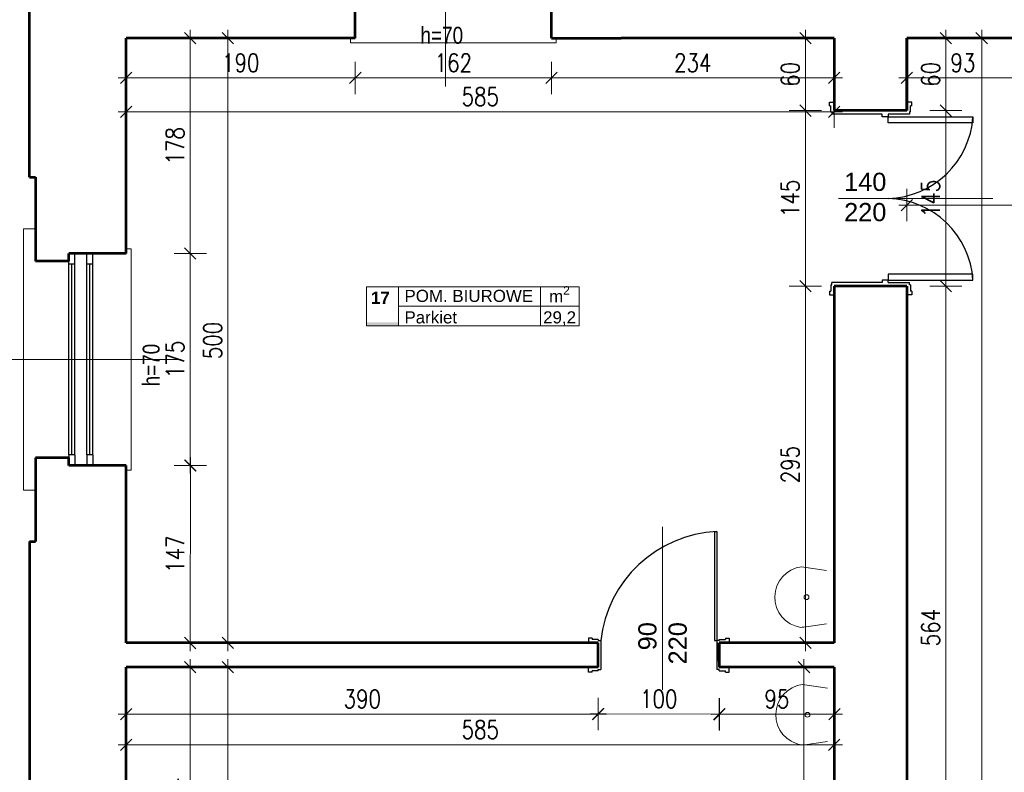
# Model space of a CAD drawing. Header units: millimetres. Extents: x 56977 to 67992, y 30187 to 42235.
# Tile 12 of 130: x 57868 to 58682, y 33303 to 33924. Entities that reach past the tile are written whole.
import ezdxf

# ---------------------------------------------------------------- set-up
doc = ezdxf.new("R2010")
doc.units = ezdxf.units.MM
doc.header["$MEASUREMENT"] = 0
doc.layers.get('0').update_dxf_attribs({"lineweight": 13})
doc.layers.get('DEFPOINTS').update_dxf_attribs({"lineweight": 13})
doc.layers.add('AI-OKNA', color=4, linetype='Continuous')
for name, color, linetype, lineweight in [('AI-OPISY', 3, 'Continuous', 13), ('AI_MURY', 40, 'Continuous', 53), ('AI_WIDOK', 8, 'Continuous', 13), ('Lines', 7, 'Continuous', 13), ('OPISY TABELKI', 30, 'Continuous', 13), ('WODA', 7, 'Continuous', 13), ('wymiary', 8, 'Continuous', 13)]:
    doc.layers.add(name, color=color, linetype=linetype, lineweight=lineweight)
doc.styles.add('GENERATED_STYLE_2', font='txt.shx')
doc.styles.get("Standard").update_dxf_attribs({"font": 'txt.shx'})
doc.styles.add('Style-ROMANS', font='ROMANS.shx')
doc.styles.add('WYMIAROWY-08', font='ROMANS.shx', dxfattribs={"width": 0.8})
doc.dimstyles.new('DYBY', dxfattribs={"dimscale": 100, "dimtxt": 0.15, "dimasz": 0.05, "dimexe": 0.05, "dimexo": 0.1, "dimgap": 0.05, "dimtad": 1, "dimdec": 0, "dimdsep": 46, "dimlunit": 5, "dimtxsty": 'WYMIAROWY-08', "dimblk": 'M_STRZ', "dimcen": 0.1, "dimse1": 1, "dimse2": 1, "dimclrd": 7, "dimclre": 7, "dimclrt": 1, "dimadec": 0, "dimazin": 0, "dimtfac": 1, "dimtdec": 0, "dimtmove": 2, "dimatfit": 3, "dimldrblk": 'M_STRZ', "dimfxl": 0, "dimtolj": 1, "dimarcsym": 0})

# ---------------------------------------------------------------- blocks, each defined once
blk = doc.blocks.new('A$C062C27A1')
at = {"layer": 'WODA'}
for p, q in [((0, 0), (-2.8, 18.76)), ((44, 0), (46.8, 18.76))]:
    blk.add_line(p, q, dxfattribs=at)
at = {"layer": 'WODA', "flags": 128}
for points in [[(44, 0), (47.07, 20.65, 0.865936), (-3, 21.5)], [(-3, 21.5, 0.037015), (-2.8, 18.76)], [(24, 16.5, 1), (20, 16.5, 1), (24, 16.5)]]:
    blk.add_lwpolyline(points, format="xyb", dxfattribs=at)
at = {"layer": 'WODA'}
blk.add_circle((22, 16.5), 2, dxfattribs=at)
blk = doc.blocks.new('M_STRZ')
for p, q in [((0, 2.66), (0, 0)), ((-1.33, 0), (1.33, 0)), ((-0.94, -0.94), (0.94, 0.94)), ((0, 0), (0, -2.66))]:
    blk.add_line(p, q)
blk = doc.blocks.new('*U400')
at = {"layer": 'DEFPOINTS', "color": 0}
for p in [(57956.54, 33389.36), (58040.49, 33389.36), (57956.54, 32904.36)]:
    blk.add_point(p, dxfattribs=at)
at = {"layer": 'wymiary', "color": 7, "lineweight": -2}
blk.add_line((58040.49, 32909.36), (58040.49, 33384.36), dxfattribs=at)
at = {"layer": 'wymiary', "color": 7, "lineweight": -2, "xscale": 5, "yscale": 5, "zscale": 5}
for p, rotation in [((58040.49, 33389.36), 90), ((58040.49, 32904.36), 270)]:
    blk.add_blockref('M_STRZ', p, dxfattribs=dict(at, rotation=rotation))
at = {"layer": 'wymiary', "color": 1, "insert": (58027.99, 33146.86), "char_height": 15, "attachment_point": 5, "rotation": 90, "style": 'WYMIAROWY-08'}
blk.add_mtext('485', dxfattribs=at)
blk = doc.blocks.new('*D1933')
at = {"layer": 'DEFPOINTS'}
for p in [(57956.54, 33389.36), (58040.49, 33389.36), (58052.99, 33130.52), (57956.54, 32904.36)]:
    blk.add_point(p, dxfattribs=at)
at = {"layer": 'wymiary', "color": 7}
blk.add_blockref('*U400', (0, 0), dxfattribs=at)
blk = doc.blocks.new('*U401')
at = {"layer": 'DEFPOINTS', "color": 0}
for p in [(57956.54, 33909.07), (58040.49, 33909.07), (57956.43, 33409.36)]:
    blk.add_point(p, dxfattribs=at)
at = {"layer": 'wymiary', "color": 7, "lineweight": -2}
blk.add_line((58040.49, 33414.36), (58040.49, 33904.07), dxfattribs=at)
at = {"layer": 'wymiary', "color": 7, "lineweight": -2, "xscale": 5, "yscale": 5, "zscale": 5}
for p, rotation in [((58040.49, 33909.07), 90), ((58040.49, 33409.36), 270)]:
    blk.add_blockref('M_STRZ', p, dxfattribs=dict(at, rotation=rotation))
at = {"layer": 'wymiary', "color": 1, "insert": (58027.99, 33659.21), "char_height": 15, "attachment_point": 5, "rotation": 90, "style": 'WYMIAROWY-08'}
blk.add_mtext('500', dxfattribs=at)
blk = doc.blocks.new('*D1934')
at = {"layer": 'DEFPOINTS'}
for p in [(57956.54, 33909.07), (58040.49, 33909.07), (58052.99, 33642.88), (57956.43, 33409.36)]:
    blk.add_point(p, dxfattribs=at)
at = {"layer": 'wymiary', "color": 7}
blk.add_blockref('*U401', (0, 0), dxfattribs=at)
blk = doc.blocks.new('*U470')
at = {"layer": 'DEFPOINTS', "color": 0}
for p in [(57956.54, 33731.07), (57956.54, 33556.07), (58009.4, 33556.07)]:
    blk.add_point(p, dxfattribs=at)
at = {"layer": 'wymiary', "color": 7, "lineweight": -2}
blk.add_line((58009.4, 33726.07), (58009.4, 33561.07), dxfattribs=at)
at = {"layer": 'wymiary', "color": 7, "lineweight": -2, "xscale": 5, "yscale": 5, "zscale": 5}
for p, rotation in [((58009.4, 33731.07), 90), ((58009.4, 33556.07), 270)]:
    blk.add_blockref('M_STRZ', p, dxfattribs=dict(at, rotation=rotation))
at = {"layer": 'wymiary', "color": 1, "insert": (57996.9, 33643.57), "char_height": 15, "attachment_point": 5, "rotation": 90, "style": 'WYMIAROWY-08'}
blk.add_mtext('175', dxfattribs=at)
blk = doc.blocks.new('*D2003')
at = {"layer": 'DEFPOINTS'}
for p in [(57956.54, 33731.07), (57996.9, 33659.05), (57956.54, 33556.07), (58009.4, 33556.07)]:
    blk.add_point(p, dxfattribs=at)
at = {"layer": 'wymiary', "color": 7}
blk.add_blockref('*U470', (0, 0), dxfattribs=at)
blk = doc.blocks.new('*U471')
at = {"layer": 'DEFPOINTS', "color": 0}
for p in [(57956.54, 33909.07), (57956.54, 33731.07), (58009.4, 33731.07)]:
    blk.add_point(p, dxfattribs=at)
at = {"layer": 'wymiary', "color": 7, "lineweight": -2}
blk.add_line((58009.4, 33904.07), (58009.4, 33736.07), dxfattribs=at)
at = {"layer": 'wymiary', "color": 7, "lineweight": -2, "xscale": 5, "yscale": 5, "zscale": 5}
for p, rotation in [((58009.4, 33909.07), 90), ((58009.4, 33731.07), 270)]:
    blk.add_blockref('M_STRZ', p, dxfattribs=dict(at, rotation=rotation))
at = {"layer": 'wymiary', "color": 1, "insert": (57996.9, 33820.07), "char_height": 15, "attachment_point": 5, "rotation": 90, "style": 'WYMIAROWY-08'}
blk.add_mtext('178', dxfattribs=at)
blk = doc.blocks.new('*D2004')
at = {"layer": 'DEFPOINTS'}
for p in [(57956.54, 33909.07), (57996.9, 33835.55), (57956.54, 33731.07), (58009.4, 33731.07)]:
    blk.add_point(p, dxfattribs=at)
at = {"layer": 'wymiary', "color": 7}
blk.add_blockref('*U471', (0, 0), dxfattribs=at)
blk = doc.blocks.new('*U473')
at = {"layer": 'DEFPOINTS', "color": 0}
for p in [(57956.54, 33556.07), (57956.43, 33409.36), (58009.4, 33409.32)]:
    blk.add_point(p, dxfattribs=at)
at = {"layer": 'wymiary', "color": 7, "lineweight": -2}
blk.add_line((58009.49, 33551.03), (58009.4, 33414.32), dxfattribs=at)
at = {"layer": 'wymiary', "color": 7, "lineweight": -2, "xscale": 5, "yscale": 5, "zscale": 5}
for p, rotation in [((58009.5, 33556.03), 89.95994764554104), ((58009.4, 33409.32), 269.959947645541)]:
    blk.add_blockref('M_STRZ', p, dxfattribs=dict(at, rotation=rotation))
at = {"layer": 'wymiary', "color": 1, "insert": (57996.95, 33482.69), "char_height": 15, "attachment_point": 5, "rotation": 89.95995, "style": 'WYMIAROWY-08'}
blk.add_mtext('147', dxfattribs=at)
blk = doc.blocks.new('*D2006')
at = {"layer": 'DEFPOINTS'}
for p in [(57956.54, 33556.07), (57996.96, 33498.16), (57956.43, 33409.36), (58009.4, 33409.32)]:
    blk.add_point(p, dxfattribs=at)
at = {"layer": 'wymiary', "color": 7}
blk.add_blockref('*U473', (0, 0), dxfattribs=at)
blk = doc.blocks.new('*U474')
at = {"layer": 'DEFPOINTS', "color": 0}
for p in [(57956.54, 33389.36), (57956.54, 33176.07), (58009.4, 33176.07)]:
    blk.add_point(p, dxfattribs=at)
at = {"layer": 'wymiary', "color": 7, "lineweight": -2}
blk.add_line((58009.4, 33384.36), (58009.4, 33181.07), dxfattribs=at)
at = {"layer": 'wymiary', "color": 7, "lineweight": -2, "xscale": 5, "yscale": 5, "zscale": 5}
for p, rotation in [((58009.4, 33389.36), 90), ((58009.4, 33176.07), 270)]:
    blk.add_blockref('M_STRZ', p, dxfattribs=dict(at, rotation=rotation))
at = {"layer": 'wymiary', "color": 1, "insert": (57996.9, 33282.71), "char_height": 15, "attachment_point": 5, "rotation": 90, "style": 'WYMIAROWY-08'}
blk.add_mtext('214', dxfattribs=at)
blk = doc.blocks.new('*D2007')
at = {"layer": 'DEFPOINTS'}
for p in [(57956.54, 33389.36), (57996.9, 33299.05), (57956.54, 33176.07), (58009.4, 33176.07)]:
    blk.add_point(p, dxfattribs=at)
at = {"layer": 'wymiary', "color": 7}
blk.add_blockref('*U474', (0, 0), dxfattribs=at)
blk = doc.blocks.new('*U511')
at = {"layer": 'DEFPOINTS', "color": 0}
for p in [(58517.64, 33909.07), (58544.54, 33909.07), (58544.54, 33849.07)]:
    blk.add_point(p, dxfattribs=at)
at = {"layer": 'wymiary', "color": 7, "lineweight": -2}
blk.add_line((58517.64, 33854.07), (58517.64, 33904.07), dxfattribs=at)
at = {"layer": 'wymiary', "color": 7, "lineweight": -2, "xscale": 5, "yscale": 5, "zscale": 5}
for p, rotation in [((58517.64, 33909.07), 90), ((58517.64, 33849.07), 270)]:
    blk.add_blockref('M_STRZ', p, dxfattribs=dict(at, rotation=rotation))
at = {"layer": 'wymiary', "color": 1, "insert": (58505.14, 33879.07), "char_height": 15, "attachment_point": 5, "rotation": 90, "style": 'WYMIAROWY-08'}
blk.add_mtext('60', dxfattribs=at)
blk = doc.blocks.new('*D2044')
at = {"layer": 'DEFPOINTS'}
for p in [(58517.64, 33909.07), (58544.54, 33909.07), (58530.14, 33868.73), (58544.54, 33849.07)]:
    blk.add_point(p, dxfattribs=at)
at = {"layer": 'wymiary', "color": 7}
blk.add_blockref('*U511', (0, 0), dxfattribs=at)
blk = doc.blocks.new('*U512')
at = {"layer": 'DEFPOINTS', "color": 0}
for p in [(58307.79, 33909.07), (58541.54, 33909.07), (58541.54, 33876.1)]:
    blk.add_point(p, dxfattribs=at)
at = {"layer": 'wymiary', "color": 7, "lineweight": -2}
blk.add_line((58312.79, 33876.1), (58536.54, 33876.1), dxfattribs=at)
at = {"layer": 'wymiary', "color": 7, "lineweight": -2, "xscale": 5, "yscale": 5, "zscale": 5, "rotation": 180}
blk.add_blockref('M_STRZ', (58307.79, 33876.1), dxfattribs=at)
at = {"layer": 'wymiary', "color": 7, "lineweight": -2, "xscale": 5, "yscale": 5, "zscale": 5}
blk.add_blockref('M_STRZ', (58541.54, 33876.1), dxfattribs=at)
at = {"layer": 'wymiary', "color": 1, "insert": (58424.66, 33888.6), "char_height": 15, "attachment_point": 5, "style": 'WYMIAROWY-08'}
blk.add_mtext('234', dxfattribs=at)
blk = doc.blocks.new('*D2045')
at = {"layer": 'DEFPOINTS'}
for p in [(58307.79, 33909.07), (58541.54, 33909.07), (58541.54, 33876.1), (58408.33, 33863.6)]:
    blk.add_point(p, dxfattribs=at)
at = {"layer": 'wymiary', "color": 7}
blk.add_blockref('*U512', (0, 0), dxfattribs=at)
blk = doc.blocks.new('*U513')
at = {"layer": 'DEFPOINTS', "color": 0}
for p in [(58145.8, 33909.07), (58307.79, 33909.07), (58307.79, 33876.1)]:
    blk.add_point(p, dxfattribs=at)
at = {"layer": 'wymiary', "color": 7, "lineweight": -2}
blk.add_line((58150.8, 33876.1), (58302.79, 33876.1), dxfattribs=at)
at = {"layer": 'wymiary', "color": 7, "lineweight": -2, "xscale": 5, "yscale": 5, "zscale": 5, "rotation": 180}
blk.add_blockref('M_STRZ', (58145.8, 33876.1), dxfattribs=at)
at = {"layer": 'wymiary', "color": 7, "lineweight": -2, "xscale": 5, "yscale": 5, "zscale": 5}
blk.add_blockref('M_STRZ', (58307.79, 33876.1), dxfattribs=at)
at = {"layer": 'wymiary', "color": 1, "insert": (58226.79, 33888.6), "char_height": 15, "attachment_point": 5, "style": 'WYMIAROWY-08'}
blk.add_mtext('162', dxfattribs=at)
blk = doc.blocks.new('*D2046')
at = {"layer": 'DEFPOINTS'}
for p in [(58145.8, 33909.07), (58307.79, 33909.07), (58307.79, 33876.1), (58211.31, 33863.6)]:
    blk.add_point(p, dxfattribs=at)
at = {"layer": 'wymiary', "color": 7}
blk.add_blockref('*U513', (0, 0), dxfattribs=at)
blk = doc.blocks.new('*U514')
at = {"layer": 'DEFPOINTS', "color": 0}
for p in [(57956.54, 33909.07), (58145.8, 33909.07), (58145.8, 33876.1)]:
    blk.add_point(p, dxfattribs=at)
at = {"layer": 'wymiary', "color": 7, "lineweight": -2}
blk.add_line((57961.54, 33876.1), (58140.8, 33876.1), dxfattribs=at)
at = {"layer": 'wymiary', "color": 7, "lineweight": -2, "xscale": 5, "yscale": 5, "zscale": 5, "rotation": 180}
blk.add_blockref('M_STRZ', (57956.54, 33876.1), dxfattribs=at)
at = {"layer": 'wymiary', "color": 7, "lineweight": -2, "xscale": 5, "yscale": 5, "zscale": 5}
blk.add_blockref('M_STRZ', (58145.8, 33876.1), dxfattribs=at)
at = {"layer": 'wymiary', "color": 1, "insert": (58051.17, 33888.6), "char_height": 15, "attachment_point": 5, "style": 'WYMIAROWY-08'}
blk.add_mtext('190', dxfattribs=at)
blk = doc.blocks.new('*D2047')
at = {"layer": 'DEFPOINTS'}
for p in [(57956.54, 33909.07), (58145.8, 33909.07), (58145.8, 33876.1), (58035.69, 33863.6)]:
    blk.add_point(p, dxfattribs=at)
at = {"layer": 'wymiary', "color": 7}
blk.add_blockref('*U514', (0, 0), dxfattribs=at)
blk = doc.blocks.new('*U685')
at = {"layer": 'DEFPOINTS', "color": 0}
for p in [(58601.54, 33704.07), (58633.66, 33704.07), (58601.54, 33140.07)]:
    blk.add_point(p, dxfattribs=at)
at = {"layer": 'wymiary', "color": 7, "lineweight": -2}
blk.add_line((58633.66, 33145.07), (58633.66, 33699.07), dxfattribs=at)
at = {"layer": 'wymiary', "color": 7, "lineweight": -2, "xscale": 5, "yscale": 5, "zscale": 5}
for p, rotation in [((58633.66, 33704.07), 90), ((58633.66, 33140.07), 270)]:
    blk.add_blockref('M_STRZ', p, dxfattribs=dict(at, rotation=rotation))
at = {"layer": 'wymiary', "color": 1, "insert": (58621.16, 33422.07), "char_height": 15, "attachment_point": 5, "rotation": 90, "style": 'WYMIAROWY-08'}
blk.add_mtext('564', dxfattribs=at)
blk = doc.blocks.new('*D2218')
at = {"layer": 'DEFPOINTS'}
for p in [(58601.54, 33704.07), (58633.66, 33704.07), (58646.16, 33405.73), (58601.54, 33140.07)]:
    blk.add_point(p, dxfattribs=at)
at = {"layer": 'wymiary', "color": 7}
blk.add_blockref('*U685', (0, 0), dxfattribs=at)
blk = doc.blocks.new('*U686')
at = {"layer": 'DEFPOINTS', "color": 0}
for p in [(58601.54, 33909.07), (58663.31, 33909.07), (58601.54, 31744.07)]:
    blk.add_point(p, dxfattribs=at)
at = {"layer": 'wymiary', "color": 7, "lineweight": -2}
blk.add_line((58663.31, 31749.07), (58663.31, 33904.07), dxfattribs=at)
at = {"layer": 'wymiary', "color": 7, "lineweight": -2, "xscale": 5, "yscale": 5, "zscale": 5}
for p, rotation in [((58663.31, 33909.07), 90), ((58663.31, 31744.07), 270)]:
    blk.add_blockref('M_STRZ', p, dxfattribs=dict(at, rotation=rotation))
at = {"layer": 'wymiary', "color": 1, "insert": (58650.81, 32826.57), "char_height": 15, "attachment_point": 5, "rotation": 90, "style": 'WYMIAROWY-08'}
blk.add_mtext('2165', dxfattribs=at)
blk = doc.blocks.new('*D2219')
at = {"layer": 'DEFPOINTS'}
for p in [(58601.54, 33909.07), (58663.31, 33909.07), (58675.81, 32804.52), (58601.54, 31744.07)]:
    blk.add_point(p, dxfattribs=at)
at = {"layer": 'wymiary', "color": 7}
blk.add_blockref('*U686', (0, 0), dxfattribs=at)
blk = doc.blocks.new('*U687')
at = {"layer": 'DEFPOINTS', "color": 0}
for p in [(57956.54, 33909.07), (58541.54, 33909.07), (58541.54, 33848.07)]:
    blk.add_point(p, dxfattribs=at)
at = {"layer": 'wymiary', "color": 7, "lineweight": -2}
blk.add_line((57961.54, 33848.07), (58536.54, 33848.07), dxfattribs=at)
at = {"layer": 'wymiary', "color": 7, "lineweight": -2, "xscale": 5, "yscale": 5, "zscale": 5, "rotation": 180}
blk.add_blockref('M_STRZ', (57956.54, 33848.07), dxfattribs=at)
at = {"layer": 'wymiary', "color": 7, "lineweight": -2, "xscale": 5, "yscale": 5, "zscale": 5}
blk.add_blockref('M_STRZ', (58541.54, 33848.07), dxfattribs=at)
at = {"layer": 'wymiary', "color": 1, "insert": (58249.04, 33860.57), "char_height": 15, "attachment_point": 5, "style": 'WYMIAROWY-08'}
blk.add_mtext('585', dxfattribs=at)
blk = doc.blocks.new('*D2220')
at = {"layer": 'DEFPOINTS'}
for p in [(57956.54, 33909.07), (58541.54, 33909.07), (58541.54, 33848.07), (58232.7, 33835.57)]:
    blk.add_point(p, dxfattribs=at)
at = {"layer": 'wymiary', "color": 7}
blk.add_blockref('*U687', (0, 0), dxfattribs=at)
blk = doc.blocks.new('*U688')
at = {"layer": 'DEFPOINTS', "color": 0}
for p in [(57956.54, 33402.07), (58541.54, 33402.07), (58541.54, 33325.28)]:
    blk.add_point(p, dxfattribs=at)
at = {"layer": 'wymiary', "color": 7, "lineweight": -2}
blk.add_line((57961.54, 33325.28), (58536.54, 33325.28), dxfattribs=at)
at = {"layer": 'wymiary', "color": 7, "lineweight": -2, "xscale": 5, "yscale": 5, "zscale": 5, "rotation": 180}
blk.add_blockref('M_STRZ', (57956.54, 33325.28), dxfattribs=at)
at = {"layer": 'wymiary', "color": 7, "lineweight": -2, "xscale": 5, "yscale": 5, "zscale": 5}
blk.add_blockref('M_STRZ', (58541.54, 33325.28), dxfattribs=at)
at = {"layer": 'wymiary', "color": 1, "insert": (58249.04, 33337.78), "char_height": 15, "attachment_point": 5, "style": 'WYMIAROWY-08'}
blk.add_mtext('585', dxfattribs=at)
blk = doc.blocks.new('*D2221')
at = {"layer": 'DEFPOINTS'}
for p in [(57956.54, 33402.07), (58541.54, 33402.07), (58541.54, 33325.28), (58232.7, 33312.78)]:
    blk.add_point(p, dxfattribs=at)
at = {"layer": 'wymiary', "color": 7}
blk.add_blockref('*U688', (0, 0), dxfattribs=at)
blk = doc.blocks.new('*U689')
at = {"layer": 'DEFPOINTS', "color": 0}
for p in [(57956.54, 33402.07), (58346.54, 33402.07), (58346.54, 33350.64)]:
    blk.add_point(p, dxfattribs=at)
at = {"layer": 'wymiary', "color": 7, "lineweight": -2}
blk.add_line((57961.54, 33350.64), (58341.54, 33350.64), dxfattribs=at)
at = {"layer": 'wymiary', "color": 7, "lineweight": -2, "xscale": 5, "yscale": 5, "zscale": 5, "rotation": 180}
blk.add_blockref('M_STRZ', (57956.54, 33350.64), dxfattribs=at)
at = {"layer": 'wymiary', "color": 7, "lineweight": -2, "xscale": 5, "yscale": 5, "zscale": 5}
blk.add_blockref('M_STRZ', (58346.54, 33350.64), dxfattribs=at)
at = {"layer": 'wymiary', "color": 1, "insert": (58151.54, 33363.14), "char_height": 15, "attachment_point": 5, "style": 'WYMIAROWY-08'}
blk.add_mtext('390', dxfattribs=at)
blk = doc.blocks.new('*D2222')
at = {"layer": 'DEFPOINTS'}
for p in [(57956.54, 33402.07), (58346.54, 33402.07), (58346.54, 33350.64), (58135.2, 33338.14)]:
    blk.add_point(p, dxfattribs=at)
at = {"layer": 'wymiary', "color": 7}
blk.add_blockref('*U689', (0, 0), dxfattribs=at)
blk = doc.blocks.new('*U690')
at = {"layer": 'DEFPOINTS', "color": 0}
for p in [(58346.54, 33402.07), (58446.54, 33401.84), (58446.42, 33350.53)]:
    blk.add_point(p, dxfattribs=at)
at = {"layer": 'wymiary', "color": 7, "lineweight": -2}
blk.add_line((58351.42, 33350.75), (58441.42, 33350.54), dxfattribs=at)
at = {"layer": 'wymiary', "color": 7, "lineweight": -2, "xscale": 4.999999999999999, "yscale": 4.999999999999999, "zscale": 5}
for p, rotation in [((58346.42, 33350.76), 179.86835050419), ((58446.42, 33350.53), 359.8683505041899)]:
    blk.add_blockref('M_STRZ', p, dxfattribs=dict(at, rotation=rotation))
at = {"layer": 'wymiary', "color": 1, "insert": (58396.45, 33363.15), "char_height": 15, "attachment_point": 5, "rotation": 359.86835, "style": 'WYMIAROWY-08'}
blk.add_mtext('100', dxfattribs=at)
blk = doc.blocks.new('*D2223')
at = {"layer": 'DEFPOINTS'}
for p in [(58346.54, 33402.07), (58446.54, 33401.84), (58446.42, 33350.53), (58380.91, 33338.18)]:
    blk.add_point(p, dxfattribs=at)
at = {"layer": 'wymiary', "color": 7}
blk.add_blockref('*U690', (0, 0), dxfattribs=at)
blk = doc.blocks.new('*U691')
at = {"layer": 'DEFPOINTS', "color": 0}
for p in [(58446.54, 33401.84), (58541.54, 33402.07), (58541.66, 33350.64)]:
    blk.add_point(p, dxfattribs=at)
at = {"layer": 'wymiary', "color": 7, "lineweight": -2}
blk.add_line((58451.66, 33350.42), (58536.66, 33350.62), dxfattribs=at)
at = {"layer": 'wymiary', "color": 7, "lineweight": -2, "xscale": 4.999999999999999, "yscale": 4.999999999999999, "zscale": 5}
for p, rotation in [((58446.66, 33350.41), 180.1385783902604), ((58541.66, 33350.64), 0.1385783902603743)]:
    blk.add_blockref('M_STRZ', p, dxfattribs=dict(at, rotation=rotation))
at = {"layer": 'wymiary', "color": 1, "insert": (58494.13, 33363.02), "char_height": 15, "attachment_point": 5, "rotation": 0.13858, "style": 'WYMIAROWY-08'}
blk.add_mtext('\\H15.000000;95', dxfattribs=at)
blk = doc.blocks.new('*D2224')
at = {"layer": 'DEFPOINTS'}
for p in [(58446.54, 33401.84), (58541.54, 33402.07), (58541.66, 33350.64), (58483.57, 33338)]:
    blk.add_point(p, dxfattribs=at)
at = {"layer": 'wymiary', "color": 7}
blk.add_blockref('*U691', (0, 0), dxfattribs=at)
blk = doc.blocks.new('*U923')
at = {"layer": 'DEFPOINTS', "color": 0}
for p in [(58601.54, 33909.07), (61628.54, 33909.07), (61628.54, 33771.07)]:
    blk.add_point(p, dxfattribs=at)
at = {"layer": 'wymiary', "color": 7, "lineweight": -2}
blk.add_line((58606.54, 33771.07), (61623.54, 33771.07), dxfattribs=at)
at = {"layer": 'wymiary', "color": 7, "lineweight": -2, "xscale": 5, "yscale": 5, "zscale": 5, "rotation": 180}
blk.add_blockref('M_STRZ', (58601.54, 33771.07), dxfattribs=at)
at = {"layer": 'wymiary', "color": 7, "lineweight": -2, "xscale": 5, "yscale": 5, "zscale": 5}
blk.add_blockref('M_STRZ', (61628.54, 33771.07), dxfattribs=at)
at = {"layer": 'wymiary', "color": 1, "insert": (60115.04, 33783.57), "char_height": 15, "attachment_point": 5, "style": 'WYMIAROWY-08'}
blk.add_mtext('3027', dxfattribs=at)
blk = doc.blocks.new('*D2456')
at = {"layer": 'DEFPOINTS'}
for p in [(58601.54, 33909.07), (61628.54, 33909.07), (61628.54, 33771.07), (60092.99, 33758.57)]:
    blk.add_point(p, dxfattribs=at)
at = {"layer": 'wymiary', "color": 7}
blk.add_blockref('*U923', (0, 0), dxfattribs=at)
blk = doc.blocks.new('*U1156')
at = {"layer": 'DEFPOINTS', "color": 0}
for p in [(58541.54, 33389.36), (58516.5, 33140.07), (58541.54, 33140.07)]:
    blk.add_point(p, dxfattribs=at)
at = {"layer": 'wymiary', "color": 7, "lineweight": -2}
blk.add_line((58516.5, 33384.36), (58516.5, 33145.07), dxfattribs=at)
at = {"layer": 'wymiary', "color": 7, "lineweight": -2, "xscale": 5, "yscale": 5, "zscale": 5}
for p, rotation in [((58516.5, 33389.36), 90), ((58516.5, 33140.07), 270)]:
    blk.add_blockref('M_STRZ', p, dxfattribs=dict(at, rotation=rotation))
at = {"layer": 'wymiary', "color": 1, "insert": (58504, 33264.71), "char_height": 15, "attachment_point": 5, "rotation": 90, "style": 'WYMIAROWY-08'}
blk.add_mtext('250', dxfattribs=at)
blk = doc.blocks.new('*D2689')
at = {"layer": 'DEFPOINTS'}
for p in [(58541.54, 33389.36), (58529, 33281.05), (58516.5, 33140.07), (58541.54, 33140.07)]:
    blk.add_point(p, dxfattribs=at)
at = {"layer": 'wymiary', "color": 7}
blk.add_blockref('*U1156', (0, 0), dxfattribs=at)
blk = doc.blocks.new('*U1321')
at = {"layer": 'DEFPOINTS', "color": 0}
for p in [(58601.54, 33909.07), (58694.05, 33909.07), (58694.05, 33876.1)]:
    blk.add_point(p, dxfattribs=at)
at = {"layer": 'wymiary', "color": 7, "lineweight": -2}
blk.add_line((58606.54, 33876.1), (58689.05, 33876.1), dxfattribs=at)
at = {"layer": 'wymiary', "color": 7, "lineweight": -2, "xscale": 5, "yscale": 5, "zscale": 5, "rotation": 180}
blk.add_blockref('M_STRZ', (58601.54, 33876.1), dxfattribs=at)
at = {"layer": 'wymiary', "color": 7, "lineweight": -2, "xscale": 5, "yscale": 5, "zscale": 5}
blk.add_blockref('M_STRZ', (58694.05, 33876.1), dxfattribs=at)
at = {"layer": 'wymiary', "color": 1, "insert": (58647.79, 33888.6), "char_height": 15, "attachment_point": 5, "style": 'WYMIAROWY-08'}
blk.add_mtext('93', dxfattribs=at)
blk = doc.blocks.new('*D2852')
at = {"layer": 'DEFPOINTS'}
for p in [(58601.54, 33909.07), (58694.05, 33909.07), (58694.05, 33876.1), (58637.17, 33863.6)]:
    blk.add_point(p, dxfattribs=at)
at = {"layer": 'wymiary', "color": 7}
blk.add_blockref('*U1321', (0, 0), dxfattribs=at)
blk = doc.blocks.new('*U1322')
at = {"layer": 'DEFPOINTS', "color": 0}
for p in [(58517.64, 33849.07), (58544.54, 33849.07), (58544.54, 33704.07)]:
    blk.add_point(p, dxfattribs=at)
at = {"layer": 'wymiary', "color": 7, "lineweight": -2}
blk.add_line((58517.64, 33709.07), (58517.64, 33844.07), dxfattribs=at)
at = {"layer": 'wymiary', "color": 7, "lineweight": -2, "xscale": 5, "yscale": 5, "zscale": 5}
for p, rotation in [((58517.64, 33849.07), 90), ((58517.64, 33704.07), 270)]:
    blk.add_blockref('M_STRZ', p, dxfattribs=dict(at, rotation=rotation))
at = {"layer": 'wymiary', "color": 1, "insert": (58505.14, 33776.57), "char_height": 15, "attachment_point": 5, "rotation": 90, "style": 'WYMIAROWY-08'}
blk.add_mtext('145', dxfattribs=at)
blk = doc.blocks.new('*D2853')
at = {"layer": 'DEFPOINTS'}
for p in [(58517.64, 33849.07), (58544.54, 33849.07), (58530.14, 33761.09), (58544.54, 33704.07)]:
    blk.add_point(p, dxfattribs=at)
at = {"layer": 'wymiary', "color": 7}
blk.add_blockref('*U1322', (0, 0), dxfattribs=at)
blk = doc.blocks.new('*U1323')
at = {"layer": 'DEFPOINTS', "color": 0}
for p in [(58517.64, 33704.07), (58544.54, 33704.07), (58544.54, 33409.36)]:
    blk.add_point(p, dxfattribs=at)
at = {"layer": 'wymiary', "color": 7, "lineweight": -2}
blk.add_line((58517.64, 33414.36), (58517.64, 33699.07), dxfattribs=at)
at = {"layer": 'wymiary', "color": 7, "lineweight": -2, "xscale": 5, "yscale": 5, "zscale": 5}
for p, rotation in [((58517.64, 33704.07), 90), ((58517.64, 33409.36), 270)]:
    blk.add_blockref('M_STRZ', p, dxfattribs=dict(at, rotation=rotation))
at = {"layer": 'wymiary', "color": 1, "insert": (58505.14, 33556.71), "char_height": 15, "attachment_point": 5, "rotation": 90, "style": 'WYMIAROWY-08'}
blk.add_mtext('295', dxfattribs=at)
blk = doc.blocks.new('*D2854')
at = {"layer": 'DEFPOINTS'}
for p in [(58517.64, 33704.07), (58544.54, 33704.07), (58530.14, 33540.38), (58544.54, 33409.36)]:
    blk.add_point(p, dxfattribs=at)
at = {"layer": 'wymiary', "color": 7}
blk.add_blockref('*U1323', (0, 0), dxfattribs=at)
blk = doc.blocks.new('*U1324')
at = {"layer": 'DEFPOINTS', "color": 0}
for p in [(58601.54, 33849.07), (58633.66, 33849.07), (58601.54, 33704.07)]:
    blk.add_point(p, dxfattribs=at)
at = {"layer": 'wymiary', "color": 7, "lineweight": -2}
blk.add_line((58633.66, 33709.07), (58633.66, 33844.07), dxfattribs=at)
at = {"layer": 'wymiary', "color": 7, "lineweight": -2, "xscale": 5, "yscale": 5, "zscale": 5}
for p, rotation in [((58633.66, 33849.07), 90), ((58633.66, 33704.07), 270)]:
    blk.add_blockref('M_STRZ', p, dxfattribs=dict(at, rotation=rotation))
at = {"layer": 'wymiary', "color": 1, "insert": (58621.16, 33776.57), "char_height": 15, "attachment_point": 5, "rotation": 90, "style": 'WYMIAROWY-08'}
blk.add_mtext('145', dxfattribs=at)
blk = doc.blocks.new('*D2855')
at = {"layer": 'DEFPOINTS'}
for p in [(58601.54, 33849.07), (58633.66, 33849.07), (58646.16, 33761.09), (58601.54, 33704.07)]:
    blk.add_point(p, dxfattribs=at)
at = {"layer": 'wymiary', "color": 7}
blk.add_blockref('*U1324', (0, 0), dxfattribs=at)
blk = doc.blocks.new('*U1325')
at = {"layer": 'DEFPOINTS', "color": 0}
for p in [(58601.54, 33909.07), (58633.66, 33909.07), (58601.54, 33849.07)]:
    blk.add_point(p, dxfattribs=at)
at = {"layer": 'wymiary', "color": 7, "lineweight": -2}
blk.add_line((58633.66, 33854.07), (58633.66, 33904.07), dxfattribs=at)
at = {"layer": 'wymiary', "color": 7, "lineweight": -2, "xscale": 5, "yscale": 5, "zscale": 5}
for p, rotation in [((58633.66, 33909.07), 90), ((58633.66, 33849.07), 270)]:
    blk.add_blockref('M_STRZ', p, dxfattribs=dict(at, rotation=rotation))
at = {"layer": 'wymiary', "color": 1, "insert": (58621.16, 33879.07), "char_height": 15, "attachment_point": 5, "rotation": 90, "style": 'WYMIAROWY-08'}
blk.add_mtext('60', dxfattribs=at)
blk = doc.blocks.new('*D2856')
at = {"layer": 'DEFPOINTS'}
for p in [(58601.54, 33909.07), (58633.66, 33909.07), (58646.16, 33868.73), (58601.54, 33849.07)]:
    blk.add_point(p, dxfattribs=at)
at = {"layer": 'wymiary', "color": 7}
blk.add_blockref('*U1325', (0, 0), dxfattribs=at)

msp = doc.modelspace()

# ---------------------------------------------------------------- hatches: boundary and pattern name
at = {"layer": 'OPISY TABELKI', "extrusion": (0, 0, -1)}
msp.add_hatch(color=256, dxfattribs=at).paths.add_polyline_path([(-58181.37, 33671.37), (-58181.37, 33674.32), (-58155.02, 33674.32), (-58155.02, 33671.37)], flags=16)

# ---------------------------------------------------------------- linework, layer by layer
at = {"layer": 'AI-OKNA'}
for p, q in [((58537.54, 33853.07), (58537.54, 33856.07)), ((58537.54, 33856.07), (58541.54, 33856.07)), ((58537.54, 33853.07), (58538.54, 33853.07)), ((58538.54, 33848.07), (58538.54, 33853.07)), ((58605.54, 33856.07), (58601.54, 33856.07)), ((58604.54, 33848.07), (58604.54, 33853.07)), ((58605.54, 33853.07), (58604.54, 33853.07)), ((58605.54, 33853.07), (58605.54, 33856.07)), ((58538.54, 33848.07), (58539.54, 33848.07)), ((58539.54, 33848.07), (58539.54, 33846.07)), ((58581.1, 33846.07), (58539.54, 33846.07)), ((58581.1, 33844.07), (58581.1, 33846.07)), ((58586.1, 33844.07), (58581.1, 33844.07)), ((58586.1, 33846.07), (58586.1, 33844.07)), ((58603.54, 33846.07), (58586.1, 33846.07)), ((58586.1, 33844.07), (58656.1, 33844.07)), ((58586.1, 33839.07), (58586.1, 33844.07)), ((58603.54, 33848.07), (58603.54, 33846.07)), ((58604.54, 33848.07), (58603.54, 33848.07)), ((58656.1, 33844.07), (58656.1, 33839.07)), ((58656.1, 33839.07), (58586.1, 33839.07)), ((57914.04, 33722.32), (57914.04, 33731.07)), ((57924.04, 33722.32), (57924.04, 33731.07)), ((57929.04, 33722.32), (57929.04, 33731.07)), ((57909.04, 33722.32), (57909.04, 33724.82)), ((57914.04, 33722.32), (57909.04, 33722.32)), ((57909.04, 33564.82), (57909.04, 33722.32)), ((57911.54, 33564.82), (57911.54, 33722.32)), ((57914.04, 33564.82), (57914.04, 33722.32)), ((57929.04, 33722.32), (57924.04, 33722.32)), ((57924.04, 33564.82), (57924.04, 33722.32)), ((57926.54, 33564.82), (57926.54, 33722.32)), ((57929.04, 33564.82), (57929.04, 33722.32)), ((58656.1, 33714.07), (58586.1, 33714.07)), ((58586.1, 33714.07), (58586.1, 33709.07)), ((58656.1, 33709.07), (58656.1, 33714.07)), ((58538.54, 33705.07), (58539.54, 33705.07)), ((58538.54, 33705.07), (58538.54, 33700.07)), ((58581.1, 33707.07), (58539.54, 33707.07)), ((58539.54, 33705.07), (58539.54, 33707.07)), ((58586.1, 33709.07), (58581.1, 33709.07)), ((58581.1, 33709.07), (58581.1, 33707.07)), ((58586.1, 33707.07), (58586.1, 33709.07)), ((58586.1, 33709.07), (58656.1, 33709.07)), ((58586.1, 33707.07), (58603.54, 33707.07)), ((58603.54, 33705.07), (58603.54, 33707.07)), ((58604.54, 33705.07), (58603.54, 33705.07)), ((58604.54, 33705.07), (58604.54, 33700.07)), ((58537.54, 33700.07), (58538.54, 33700.07)), ((58537.54, 33700.07), (58537.54, 33697.07)), ((58537.54, 33697.07), (58541.54, 33697.07)), ((58605.54, 33697.07), (58601.54, 33697.07)), ((58605.54, 33700.07), (58604.54, 33700.07)), ((58605.54, 33700.07), (58605.54, 33697.07)), ((57914.04, 33564.82), (57909.04, 33564.82)), ((57909.04, 33564.82), (57909.04, 33562.32)), ((57914.04, 33564.82), (57914.04, 33556.07)), ((57924.04, 33564.82), (57924.04, 33556.07)), ((57929.04, 33564.82), (57924.04, 33564.82)), ((57929.04, 33564.82), (57929.04, 33556.07)), ((58442.54, 33501.34), (58444.54, 33501.34)), ((58442.54, 33501.34), (58442.54, 33411.34)), ((58444.54, 33501.34), (58444.54, 33411.34)), ((58341.54, 33413.34), (58338.54, 33413.34)), ((58338.54, 33413.34), (58338.54, 33409.36)), ((58341.54, 33413.34), (58341.54, 33412.34)), ((58346.54, 33412.34), (58341.54, 33412.34)), ((58346.54, 33412.34), (58346.54, 33411.34)), ((58346.54, 33411.34), (58348.54, 33411.34)), ((58348.54, 33411.34), (58348.54, 33387.36)), ((58442.54, 33411.34), (58444.54, 33411.34)), ((58444.54, 33411.34), (58444.54, 33387.36)), ((58446.54, 33411.34), (58444.54, 33411.34)), ((58446.54, 33412.34), (58446.54, 33411.34)), ((58446.54, 33412.34), (58451.54, 33412.34)), ((58451.54, 33413.34), (58451.54, 33412.34)), ((58451.54, 33413.34), (58454.54, 33413.34)), ((58454.54, 33413.34), (58454.54, 33409.36)), ((58346.54, 33401.84), (58346.54, 33406.84)), ((58446.54, 33401.84), (58446.54, 33406.84)), ((58338.54, 33385.36), (58338.54, 33389.36)), ((58346.54, 33387.36), (58348.54, 33387.36)), ((58346.54, 33386.36), (58346.54, 33387.36)), ((58446.54, 33387.36), (58444.54, 33387.36)), ((58446.54, 33386.36), (58446.54, 33387.36)), ((58454.54, 33385.36), (58454.54, 33389.36)), ((58341.54, 33385.36), (58338.54, 33385.36)), ((58346.54, 33386.36), (58341.54, 33386.36)), ((58341.54, 33385.36), (58341.54, 33386.36)), ((58446.54, 33386.36), (58451.54, 33386.36)), ((58451.54, 33385.36), (58451.54, 33386.36)), ((58451.54, 33385.36), (58454.54, 33385.36))]:
    msp.add_line(p, q, dxfattribs=at)
for centre, radius, start, end in [((58584.25, 33848.53), 71.99, 271.47175, 356.445), ((58584.25, 33704.6), 71.99, 3.555, 88.52825), ((58449.14, 33400.23), 101.21, 92.60547, 173.69931)]:
    msp.add_arc(centre, radius, start, end, dxfattribs=at)
at = {"layer": 'AI-OPISY'}
for p, q in [((58220.29, 34054.11), (58220.29, 33869.03)), ((58672.48, 33776.57), (58545.02, 33776.57)), ((57816.49, 33643.57), (58001.58, 33643.57)), ((58399.54, 33370.53), (58399.54, 33505.41))]:
    msp.add_line(p, q, dxfattribs=at)
at = {"layer": 'AI_MURY'}
for p, q in [((57876.54, 33794.07), (57876.54, 33994.07)), ((58145.8, 33909.07), (58145.8, 33961.57)), ((58307.79, 33909.07), (58307.79, 33961.57)), ((57956.54, 33731.07), (57956.54, 33909.07)), ((58145.8, 33909.07), (57956.54, 33909.07)), ((58307.79, 33909.07), (58365.52, 33909.07)), ((58541.54, 33909.07), (58365.52, 33909.07)), ((58541.54, 33909.07), (58541.54, 33849.07)), ((58601.54, 33849.07), (58601.54, 33909.07)), ((58694.05, 33909.07), (58601.54, 33909.07)), ((58601.54, 33909.07), (58601.54, 33849.07)), ((58601.54, 33849.07), (58541.54, 33849.07)), ((58601.54, 33849.07), (58541.54, 33849.07)), ((58601.54, 33849.07), (58546.54, 33849.07)), ((57876.54, 33794.07), (57881.54, 33794.07)), ((57881.54, 33794.07), (57881.54, 33724.82)), ((57909.04, 33724.82), (57909.04, 33731.07)), ((57956.54, 33731.07), (57909.04, 33731.07)), ((57909.04, 33724.82), (57881.54, 33724.82)), ((58541.54, 33704.07), (58541.54, 33409.36)), ((58601.54, 33704.07), (58541.54, 33704.07)), ((58601.54, 33704.07), (58601.54, 33140.07)), ((57909.04, 33562.32), (57881.54, 33562.32)), ((57881.54, 33562.32), (57881.54, 33493.07)), ((57909.04, 33556.07), (57909.04, 33562.32)), ((57956.54, 33556.07), (57909.04, 33556.07)), ((57956.43, 33409.36), (57956.54, 33556.07)), ((57876.54, 33493.07), (57881.54, 33493.07)), ((57876.54, 33493.07), (57876.54, 33293.07)), ((58346.54, 33409.36), (57956.43, 33409.36)), ((58346.54, 33389.36), (58346.54, 33409.36)), ((58346.54, 33394.34), (58346.54, 33409.34)), ((58541.54, 33409.36), (58446.54, 33409.36)), ((58446.54, 33409.36), (58446.54, 33389.36)), ((58446.54, 33394.34), (58446.54, 33409.34)), ((57956.54, 33176.07), (57956.54, 33389.36)), ((58346.54, 33389.36), (57956.54, 33389.36)), ((58541.54, 33389.36), (58446.54, 33389.36)), ((58541.54, 33389.36), (58446.54, 33389.36)), ((58541.54, 33389.36), (58541.54, 33140.07))]:
    msp.add_line(p, q, dxfattribs=at)
at = {"layer": 'Lines', "color": 251, "linetype": 'Continuous'}
for p, q in [((58141.8, 33909.07), (58141.8, 33905.07)), ((58311.79, 33909.07), (58311.79, 33905.07)), ((58141.8, 33905.07), (58311.79, 33905.07)), ((57871.54, 33535.68), (57871.54, 33751.46)), ((57871.54, 33751.46), (57881.54, 33751.46)), ((57956.54, 33735.07), (57960.54, 33735.07)), ((57960.54, 33552.07), (57960.54, 33735.07)), ((57956.54, 33552.07), (57960.54, 33552.07)), ((57871.54, 33535.68), (57881.54, 33535.68))]:
    msp.add_line(p, q, dxfattribs=at)
at = {"layer": 'OPISY TABELKI'}
for p, q in [((58155.02, 33703.62), (58330.71, 33703.62)), ((58155.02, 33703.62), (58155.02, 33671.37)), ((58181.37, 33703.62), (58181.37, 33671.37)), ((58298.92, 33703.62), (58298.92, 33671.37)), ((58330.71, 33703.62), (58330.71, 33671.37)), ((58181.37, 33687.49), (58330.71, 33687.49)), ((58155.02, 33671.37), (58330.71, 33671.37))]:
    msp.add_line(p, q, dxfattribs=at)

# ---------------------------------------------------------------- block references
at = {"layer": 'AI_WIDOK', "color": 7, "linetype": 'ByBlock', "lineweight": 13, "rotation": 90}
for p in [(58535.08, 33425.24), (58535.94, 33328.06)]:
    msp.add_blockref('A$C062C27A1', p, dxfattribs=at)

# ---------------------------------------------------------------- texts
at = {"layer": 'AI-OPISY', "insert": (58199.64, 33904.15), "char_height": 14, "attachment_point": 7, "line_spacing_factor": 0.722892, "style": 'WYMIAROWY-08'}
msp.add_mtext('\\fArial|b0|i0|c238|p39;h=70', dxfattribs=at)
at = {"layer": 'AI-OPISY', "insert": (58549.63, 33797.79), "char_height": 15, "width": 45.2902, "attachment_point": 1}
msp.add_mtext('\\fArial|b0|i0|c238|p39;140\\P220', dxfattribs=at)
at = {"layer": 'AI-OPISY', "insert": (57984.28, 33621.25), "char_height": 14, "attachment_point": 7, "rotation": 90, "line_spacing_factor": 0.722892, "style": 'WYMIAROWY-08'}
msp.add_mtext('\\fArial|b0|i0|c238|p39;h=70', dxfattribs=at)
at = {"layer": 'AI-OPISY', "insert": (58379.61, 33426.59), "char_height": 15, "width": 45.2902, "attachment_point": 3, "rotation": 90}
msp.add_mtext('\\fArial|b0|i0|c238|p39;90\\P220', dxfattribs=at)
at = {"layer": 'OPISY TABELKI', "color": 7, "char_height": 10, "width": 168.6591, "attachment_point": 1, "style": 'GENERATED_STYLE_2'}
for s, insert in [('\\A1;\\fArial|b0|i0|c238|p39;m\\H7.000000;\\S2^  ;', (58305.9, 33704.1)), ('\\fArial|b1|i0|c238|p39;17', (58158.7, 33699.46)), ('\\fArial|b0|i0|c238|p39;POM. BIUROWE       ', (58186.4, 33701.06)), ('\\fArial|b0|i0|c238|p39;Parkiet          ', (58186.4, 33683.33)), ('\\fArial|b0|i0|c238|p39;29,2         ', (58300.96, 33683.33))]:
    msp.add_mtext(s, dxfattribs=dict(at, insert=insert))

# ---------------------------------------------------------------- dimensions: what is measured, and where the dimension line sits
at = {"layer": 'wymiary', "color": 7}
for base, p1, p2, angle, picture, middle in [((58040.49, 33909.07), (57956.43, 33409.36), (57956.54, 33909.07), 90, '*D1934', (58052.99, 33642.88)), ((58009.4, 33731.07), (57956.54, 33909.07), (57956.54, 33731.07), 270, '*D2004', (57996.9, 33835.55)), ((58517.64, 33909.07), (58544.54, 33849.07), (58544.54, 33909.07), 90, '*D2044', (58530.14, 33868.73)), ((58663.31, 33909.07), (58601.54, 31744.07), (58601.54, 33909.07), 90, '*D2219', (58675.81, 32804.52)), ((58633.66, 33909.07), (58601.54, 33849.07), (58601.54, 33909.07), 90, '*D2856', (58646.16, 33868.73)), ((58517.64, 33849.07), (58544.54, 33704.07), (58544.54, 33849.07), 90, '*D2853', (58530.14, 33761.09)), ((58633.66, 33849.07), (58601.54, 33704.07), (58601.54, 33849.07), 90, '*D2855', (58646.16, 33761.09)), ((58009.4, 33556.07), (57956.54, 33731.07), (57956.54, 33556.07), 270, '*D2003', (57996.9, 33659.05)), ((58517.64, 33704.07), (58544.54, 33409.36), (58544.54, 33704.07), 90, '*D2854', (58530.14, 33540.38)), ((58633.66, 33704.07), (58601.54, 33140.07), (58601.54, 33704.07), 90, '*D2218', (58646.16, 33405.73)), ((58009.4, 33409.32), (57956.54, 33556.07), (57956.43, 33409.36), 269.95995, '*D2006', (57996.96, 33498.16)), ((58040.49, 33389.36), (57956.54, 32904.36), (57956.54, 33389.36), 90, '*D1933', (58052.99, 33130.52)), ((58009.4, 33176.07), (57956.54, 33389.36), (57956.54, 33176.07), 270, '*D2007', (57996.9, 33299.05)), ((58446.42, 33350.53), (58346.54, 33402.07), (58446.54, 33401.84), 359.86835, '*D2223', (58380.91, 33338.18)), ((58541.66, 33350.64), (58446.54, 33401.84), (58541.54, 33402.07), 0.13858, '*D2224', (58483.57, 33338)), ((58516.5, 33140.07), (58541.54, 33389.36), (58541.54, 33140.07), 270, '*D2689', (58529, 33281.05))]:
    dim = msp.add_linear_dim(base=base, p1=p1, p2=p2, angle=angle, dimstyle='DYBY', override={"dimtad": 0, "dimtxsty": 'Style-ROMANS', "dimcen": 0.001, "dimclrd": 0, "dimclre": 0}, dxfattribs=at)
    dim.commit()
    dim.dimension.update_dxf_attribs({"geometry": picture, "text_midpoint": middle, "dimtype": 128})
for base, p1, p2, picture, middle in [((58145.8, 33876.1), (57956.54, 33909.07), (58145.8, 33909.07), '*D2047', (58035.69, 33863.6)), ((58541.54, 33848.07), (57956.54, 33909.07), (58541.54, 33909.07), '*D2220', (58232.7, 33835.57)), ((58307.79, 33876.1), (58145.8, 33909.07), (58307.79, 33909.07), '*D2046', (58211.31, 33863.6)), ((58541.54, 33876.1), (58307.79, 33909.07), (58541.54, 33909.07), '*D2045', (58408.33, 33863.6)), ((61628.54, 33771.07), (58601.54, 33909.07), (61628.54, 33909.07), '*D2456', (60092.99, 33758.57)), ((58694.05, 33876.1), (58601.54, 33909.07), (58694.05, 33909.07), '*D2852', (58637.17, 33863.6)), ((58541.54, 33325.28), (57956.54, 33402.07), (58541.54, 33402.07), '*D2221', (58232.7, 33312.78)), ((58346.54, 33350.64), (57956.54, 33402.07), (58346.54, 33402.07), '*D2222', (58135.2, 33338.14))]:
    dim = msp.add_linear_dim(base=base, p1=p1, p2=p2, dimstyle='DYBY', override={"dimtad": 0, "dimtxsty": 'Style-ROMANS', "dimcen": 0.001, "dimclrd": 0, "dimclre": 0}, dxfattribs=at)
    dim.commit()
    dim.dimension.update_dxf_attribs({"geometry": picture, "text_midpoint": middle, "dimtype": 128})

doc.saveas('drawing.dxf')
